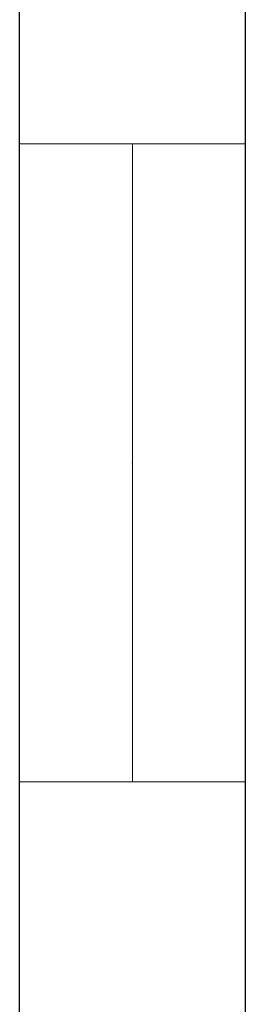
# Model space of a CAD drawing. Header units: millimetres. Extents: x 0 to 11.7, y 0 to 17.
# Tile 8 of 31: x 0 to 0.28, y 5.32 to 6.539. Entities that reach past the tile are written whole.
import ezdxf

# ---------------------------------------------------------------- set-up
doc = ezdxf.new("R2010")
doc.units = ezdxf.units.MM
doc.layers.add('_cerramiento', color=251, linetype='Continuous', lineweight=25)
doc.layers.add('_ventanas', color=132, linetype='Continuous', lineweight=5)

msp = doc.modelspace()

# ---------------------------------------------------------------- linework, layer by layer
at = {"layer": '_cerramiento'}
for p, q in [((0, 0), (0, 11.773)), ((0.28, 0.28), (0.28, 11.7015))]:
    msp.add_line(p, q, dxfattribs=at)
at = {"layer": '_ventanas'}
for p, q in [((0, 6.3857), (0.28, 6.3857)), ((0, 5.5957), (0.28, 5.5957))]:
    msp.add_line(p, q, dxfattribs=at)
msp.add_lwpolyline([(0.14, 5.5957), (0.14, 6.3857)], dxfattribs=at)
msp.add_point((0.14, 5.9907), dxfattribs=at)

doc.saveas('drawing.dxf')
